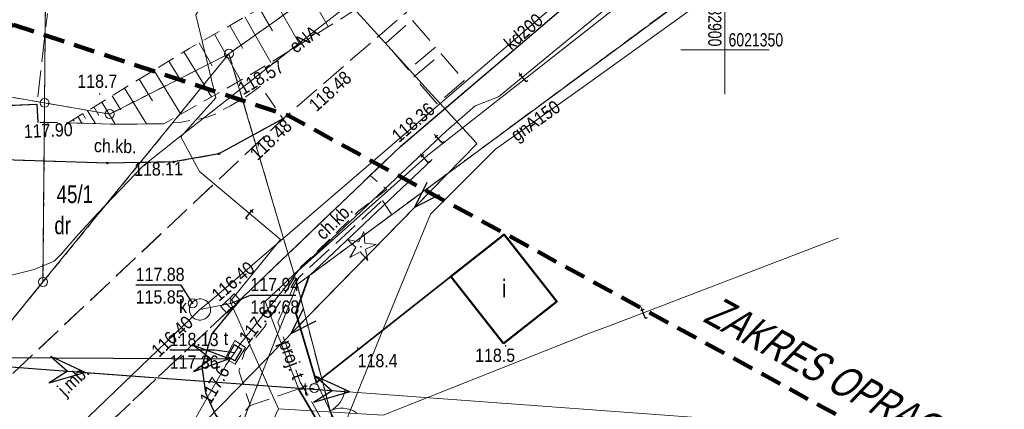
# Model space of a CAD drawing. Header units: metres. Extents: x 6532801 to 6532945, y 6021209 to 6021424.
# Tile 9 of 11: x 6532860 to 6532916, y 6021330 to 6021352. Entities that reach past the tile are written whole.
import ezdxf
from ezdxf.enums import TextEntityAlignment as Align

# ---------------------------------------------------------------- set-up
doc = ezdxf.new("R2010")
doc.units = ezdxf.units.M
doc.header["$MEASUREMENT"] = 0
for name, pattern in [('1.0_0.5', [1.5, 1, -0.5]), ('1.5_0.5', [2, 1.5, -0.5]), ('219-500', [0]), ('4', [1.8, 1.2, -0.6]), ('egkk-500', [2, 1.5, -0.5]), ('egug-500', [1, 0.5, -0.5]), ('otob_500', [0]), ('suep_nn_500', [0]), ('suep_wn_500', [0])]:
    doc.linetypes.add(name, pattern=pattern)
doc.layers.get('0').update_dxf_attribs({"color": 2, "linetype": 'CONTINUOUS', "lineweight": 5})
for name, color, linetype in [('000 Inne (niezydentyfikowane)', 7, 'CONTINUOUS'), ('140-Punkty robocze', 7, 'CONTINUOUS'), ('202-punkt graniczny', 7, 'CONTINUOUS'), ('203-punkt graniczny', 7, 'CONTINUOUS'), ('210-oznaczenie konturu użytku gruntowego', 7, 'CONTINUOUS'), ('211-numer działki ewidencyjnej', 7, 'CONTINUOUS'), ('217-kontur klasyfikacyjny', 7, 'CONTINUOUS'), ('218-kontur użytku gruntowego', 7, 'CONTINUOUS'), ('219-działka ewidencyjna', 7, 'CONTINUOUS'), ('brama', 7, 'CONTINUOUS'), ('budynek', 7, 'CONTINUOUS'), ('budynek-Atr117', 7, 'CONTINUOUS'), ('chodnik', 7, 'CONTINUOUS'), ('chodnik-Atr17', 7, 'CONTINUOUS'), ('drzewo iglaste', 7, 'CONTINUOUS'), ('jezdnia', 7, 'CONTINUOUS'), ('jezdnia-Atr17', 7, 'CONTINUOUS'), ('Komentarz lub etykieta na mapie', 7, 'CONTINUOUS'), ('komora podziemna', 7, 'CONTINUOUS'), ('kratka ściekowa', 7, 'CONTINUOUS'), ('krawężnik', 7, 'CONTINUOUS'), ('Obszar opracowania', 7, 'CONTINUOUS'), ('obudowa ochronna przewodu', 7, 'CONTINUOUS'), ('ogrodzenie trwałe', 7, 'CONTINUOUS'), ('pikieta naturalna', 7, 'CONTINUOUS'), ('pikieta naturalna-Atr2', 7, 'CONTINUOUS'), ('pikieta sztuczna', 7, 'CONTINUOUS'), ('pikieta sztuczna-Atr2', 7, 'CONTINUOUS'), ('przewód elektroenergetyczny niskiego napięcia', 7, 'CONTINUOUS'), ('przewód elektroenergetyczny podziemny', 7, 'CONTINUOUS'), ('przewód elektroenergetyczny podziemny-Atr1', 7, 'CONTINUOUS'), ('przewód elektroenergetyczny wysokiego napięcia', 7, 'CONTINUOUS'), ('przewód gazowy', 7, 'CONTINUOUS'), ('przewód gazowy-Atr1', 7, 'CONTINUOUS'), ('przewód kanalizacyjny', 7, 'CONTINUOUS'), ('przewód kanalizacyjny-Atr1', 7, 'CONTINUOUS'), ('przewód telekomunikacyjny podziemny', 7, 'CONTINUOUS'), ('przewód telekomunikacyjny podziemny - ob. projektowany', 7, 'CONTINUOUS'), ('przewód telekomunikacyjny podziemny - ob. projektowany-Atr1', 7, 'CONTINUOUS'), ('przewód telekomunikacyjny podziemny-Atr1', 7, 'CONTINUOUS'), ('rzędna', 7, 'CONTINUOUS'), ('rzędna-Atr2', 7, 'CONTINUOUS'), ('rzędna-Atr3', 7, 'CONTINUOUS'), ('skarpa nieumocniona', 7, 'CONTINUOUS'), ('słup przewodów napowietrznych', 7, 'CONTINUOUS'), ('Wstawianie ramki sekcyjnej z opisem', 7, 'CONTINUOUS'), ('właz do komory lub kanału - okrągły', 7, 'CONTINUOUS'), ('właz do komory lub kanału - okrągły-Atr17', 7, 'CONTINUOUS'), ('właz do komory lub kanału - prostokątny', 7, 'CONTINUOUS'), ('właz do komory lub kanału - prostokątny-Atr17', 7, 'CONTINUOUS')]:
    doc.layers.add(name, color=color, linetype=linetype)
doc.styles.get("Standard").update_dxf_attribs({"font": 'Working1250', "width": 0.75})
doc.linetypes.add('902-500', pattern='A,3.75,0,[1,ksztalty.shx,S=0.5,R=0,X=0,Y=0],3.75', length=7.5)

# ---------------------------------------------------------------- blocks, each defined once
blk = doc.blocks.new('202')
at = {"color": 0, "linetype": 'Continuous', "lineweight": 0}
blk.add_circle((0, 0), 0.25, dxfattribs=at)
blk = doc.blocks.new('203')
at = {"linetype": 'Continuous', "lineweight": 0}
h = blk.add_hatch(color=0, dxfattribs=at)
edge = h.paths.add_edge_path()
edge.add_arc((0, 0), 0.045, 0, 360)
blk = doc.blocks.new('SUEP3')
at = {"color": 0, "linetype": 'Continuous'}
for p, q in [((12.003, 0), (10.003, 0.75)), ((10.003, 0.75), (11.003, 0)), ((27.003, 0), (25.003, 0.75)), ((25.003, 0.75), (26.003, 0)), ((0, 0), (12.003, 0)), ((12.003, 0), (10.003, -0.75)), ((11.003, 0), (10.003, -0.75)), ((12.003, 0), (27.003, 0)), ((27.003, 0), (25.003, -0.75)), ((26.003, 0), (25.003, -0.75))]:
    blk.add_line(p, q, dxfattribs=at)
blk = doc.blocks.new('SUEP1')
at = {"color": 0, "linetype": 'Continuous'}
for p, q in [((0, 0), (5, 0)), ((5, 0), (3.5, 0.5)), ((5, 0), (3.5, -0.5)), ((5, 0), (15, 0)), ((15, 0), (13.5, 0.5)), ((15, 0), (13.5, -0.5))]:
    blk.add_line(p, q, dxfattribs=at)
blk = doc.blocks.new('PW01')
at = {"linetype": 'Continuous', "lineweight": 13}
h = blk.add_hatch(color=0, dxfattribs=at)
edge = h.paths.add_edge_path()
edge.add_arc((0, 0), 0.045, 0, 360)
blk = doc.blocks.new('SUPWP')
at = {"color": 0, "linetype": 'Continuous'}
blk.add_lwpolyline([(-0.375, -0.25), (0.375, -0.25), (0.375, 0.25), (-0.375, 0.25)], close=True, dxfattribs=at)
blk = doc.blocks.new('OK02')
at = {"color": 0, "linetype": 'Continuous', "lineweight": 0}
for centre, start, end in [((-1.5, 0), 0, 60), ((1.5, 0), 120, 180)]:
    blk.add_arc(centre, 1.5, start, end, dxfattribs=at)
blk = doc.blocks.new('OP011')
at = {"linetype": 'Continuous', "lineweight": 13}
h = blk.add_hatch(color=0, dxfattribs=at)
edge = h.paths.add_edge_path()
edge.add_arc((0, 0), 0.05, 0, 360)
at = {"color": 0, "linetype": 'Continuous', "lineweight": 13}
for p, q in [((-0.283, 0.093), (-0.512, 0.706)), ((-0.512, 0.706), (0, 0.299)), ((0, 0.299), (0.512, 0.706)), ((0.512, 0.706), (0.283, 0.093)), ((-0.828, -0.268), (-0.283, 0.093)), ((0.283, 0.093), (0.828, -0.268)), ((-0.175, -0.24), (-0.828, -0.268)), ((0, -0.87), (-0.175, -0.24)), ((0.175, -0.24), (0, -0.87)), ((0.828, -0.268), (0.175, -0.24))]:
    blk.add_line(p, q, dxfattribs=at)
blk = doc.blocks.new('US22')
at = {"color": 0, "linetype": 'Continuous', "lineweight": 13}
blk.add_circle((0, 0), 0.25, dxfattribs=at)
blk = doc.blocks.new('US05')
at = {"color": 0, "linetype": 'Continuous', "lineweight": 13}
for p, q in [((-0.525, -0.25), (-0.525, 0.25)), ((-0.525, 0.25), (-0.175, 0.25)), ((-0.175, -0.25), (-0.175, 0.25)), ((-0.175, 0.25), (0.175, 0.25)), ((0.175, -0.25), (0.175, 0.25)), ((0.175, 0.25), (0.525, 0.25)), ((0.525, -0.25), (0.525, 0.25)), ((-0.525, -0.25), (-0.175, -0.25)), ((-0.175, -0.25), (0.175, -0.25)), ((0.175, -0.25), (0.525, -0.25))]:
    blk.add_line(p, q, dxfattribs=at)
blk = doc.blocks.new('US15')
at = {"color": 0, "linetype": 'Continuous', "lineweight": 13}
blk.add_circle((0, 0), 0.25, dxfattribs=at)
blk = doc.blocks.new('PIKIETA')
at = {"color": 0}
blk.add_circle((0, 0), 0.045, dxfattribs=at)

msp = doc.modelspace()

# ---------------------------------------------------------------- linework, layer by layer
at = {"layer": '000 Inne (niezydentyfikowane)', "color": 7, "linetype": 'Continuous', "lineweight": 13}
for p, q in [((6532876.17, 6021353.76), (6532877.58, 6021351.32)), ((6532874.54, 6021352.83), (6532875.97, 6021350.32)), ((6532873.7, 6021352.35), (6532874.43, 6021351.08)), ((6532872.86, 6021351.87), (6532874.33, 6021349.3)), ((6532872.01, 6021351.39), (6532872.75, 6021350.09)), ((6532871.15, 6021350.89), (6532872.63, 6021348.29)), ((6532870.28, 6021350.4), (6532871.02, 6021349.1)), ((6532869.42, 6021349.89), (6532870.98, 6021347.35)), ((6532868.57, 6021349.37), (6532869.34, 6021348.12)), ((6532867.73, 6021348.86), (6532869.25, 6021346.37)), ((6532866.07, 6021347.84), (6532867.31, 6021345.82)), ((6532866.89, 6021348.35), (6532867.65, 6021347.12)), ((6532865.36, 6021347.41), (6532865.85, 6021346.61)), ((6532864.33, 6021346.78), (6532864.62, 6021346.3)), ((6532864.78, 6021347.06), (6532865.54, 6021345.81)), ((6532863.44, 6021346.23), (6532863.66, 6021345.86)), ((6532863.71, 6021346.4), (6532863.87, 6021346.12)), ((6532863.97, 6021346.56), (6532864.42, 6021345.84)), ((6532862.9, 6021345.9), (6532862.91, 6021345.89)), ((6532863.17, 6021346.07), (6532863.23, 6021345.97))]:
    msp.add_line(p, q, dxfattribs=at)
at = {"layer": '217-kontur klasyfikacyjny', "color": 92, "linetype": 'egkk-500', "lineweight": 18, "flags": 128}
for points in [[(6532914.647, 6021365.41), (6532875.82, 6021336.74)], [(6532875.82, 6021336.74), (6532878.17, 6021327.74)]]:
    msp.add_lwpolyline(points, dxfattribs=at)
at = {"layer": '218-kontur użytku gruntowego', "color": 3, "linetype": 'egug-500', "lineweight": 18, "flags": 128}
for points in [[(6532861.55, 6021347.01), (6532861.708, 6021365.41)], [(6532861.708, 6021365.41), (6532861.55, 6021347.01)], [(6532871.97, 6021349.79), (6532893.988, 6021365.41)], [(6532893.988, 6021365.41), (6532871.97, 6021349.79)], [(6532914.647, 6021365.41), (6532875.82, 6021336.74)], [(6532875.82, 6021336.74), (6532914.647, 6021365.41)], [(6532861.55, 6021347.01), (6532846.06, 6021349.67)], [(6532846.06, 6021349.67), (6532861.55, 6021347.01)], [(6532861.46, 6021336.89), (6532871.97, 6021349.79)], [(6532871.97, 6021349.79), (6532861.46, 6021336.89)], [(6532871.97, 6021349.79), (6532865.23, 6021346.38)], [(6532865.23, 6021346.38), (6532871.97, 6021349.79)], [(6532875.82, 6021336.74), (6532871.97, 6021349.79)], [(6532871.97, 6021349.79), (6532875.82, 6021336.74)], [(6532861.46, 6021336.89), (6532861.55, 6021347.01)], [(6532861.55, 6021347.01), (6532861.46, 6021336.89)], [(6532865.23, 6021346.38), (6532861.55, 6021347.01)], [(6532861.55, 6021347.01), (6532865.23, 6021346.38)], [(6532853.18, 6021326.72), (6532861.46, 6021336.89)], [(6532861.46, 6021336.89), (6532853.18, 6021326.72)], [(6532868.7, 6021318.75), (6532875.82, 6021336.74)], [(6532875.82, 6021336.74), (6532868.7, 6021318.75)], [(6532875.82, 6021336.74), (6532878.17, 6021327.74)], [(6532878.17, 6021327.74), (6532875.82, 6021336.74)]]:
    msp.add_lwpolyline(points, dxfattribs=at)
at = {"layer": '219-działka ewidencyjna', "color": 7, "linetype": '219-500', "lineweight": 18, "flags": 128}
for points in [[(6532861.55, 6021347.01), (6532861.708, 6021365.41)], [(6532893.988, 6021365.41), (6532871.97, 6021349.79)], [(6532875.82, 6021336.74), (6532914.658, 6021365.41)], [(6532846.06, 6021349.67), (6532861.55, 6021347.01)], [(6532861.46, 6021336.89), (6532871.97, 6021349.79)], [(6532865.23, 6021346.38), (6532871.97, 6021349.79)], [(6532875.82, 6021336.74), (6532871.97, 6021349.79)], [(6532861.46, 6021336.89), (6532861.55, 6021347.01)], [(6532861.55, 6021347.01), (6532865.23, 6021346.38)], [(6532853.18, 6021326.72), (6532861.46, 6021336.89)], [(6532875.82, 6021336.74), (6532868.7, 6021318.75)], [(6532875.82, 6021336.74), (6532878.17, 6021327.74)]]:
    msp.add_lwpolyline(points, dxfattribs=at)
at = {"layer": 'brama', "color": 7, "linetype": 'otob_500', "lineweight": 18, "flags": 128}
msp.add_lwpolyline([(6532876.91, 6021331.2), (6532878.46, 6021328.01)], dxfattribs=at)
at = {"layer": 'budynek', "color": 7, "linetype": 'Continuous', "lineweight": 50, "flags": 128}
msp.add_lwpolyline([(6532887.49, 6021333.41), (6532890.5, 6021335.78), (6532887.52, 6021339.57), (6532884.51, 6021337.19)], close=True, dxfattribs=at)
at = {"layer": 'chodnik', "color": 7, "linetype": '1.0_0.5', "lineweight": 18, "flags": 128}
for points in [[(6532861.17, 6021345.9), (6532861.12, 6021346.94), (6532858.16, 6021346.81), (6532858.14, 6021346.05), (6532850.06, 6021346.18), (6532848.38, 6021345.63), (6532847.33, 6021348.43), (6532841.72, 6021346.25), (6532842.77, 6021343.54), (6532840.01, 6021342.42), (6532840.64, 6021340.83), (6532847.82, 6021343.6), (6532848.86, 6021343.98), (6532849.88, 6021344.09), (6532865.09, 6021343.61), (6532868.84, 6021343.67), (6532871.4, 6021344.13), (6532875.02, 6021346.1), (6532873.77, 6021347.97), (6532872.93, 6021347.36), (6532872.06, 6021346.85), (6532871.62, 6021346.62), (6532871.18, 6021346.38), (6532870.74, 6021346.21), (6532870.26, 6021346.09), (6532869.28, 6021345.93), (6532868.28, 6021345.82), (6532867.79, 6021345.82), (6532865.26, 6021345.81), (6532862.88, 6021345.89)], [(6532871.01, 6021333.96), (6532870.44, 6021332.11), (6532870.64, 6021330.62), (6532871.18, 6021329.42), (6532871.85, 6021328.53), (6532873.17, 6021329.9), (6532872.53, 6021331.87), (6532872.86, 6021332.98), (6532873.95, 6021334.31), (6532876.02, 6021337.72), (6532879.32, 6021340.92), (6532880.89, 6021342.11), (6532879.94, 6021342.91), (6532872.74, 6021336.02), (6532872.72, 6021336), (6532872.06, 6021335.23)]]:
    msp.add_lwpolyline(points, close=True, dxfattribs=at)
at = {"layer": 'jezdnia', "color": 7, "linetype": '1.5_0.5', "lineweight": 18, "flags": 128}
for points in [[(6532801.05, 6021268.862), (6532803.7, 6021271.32), (6532811.18, 6021278.28), (6532816.39, 6021283.03), (6532830.67, 6021296.37), (6532842.79, 6021307.81), (6532851.1, 6021315.74), (6532852.34, 6021316.74), (6532853.03, 6021317.44), (6532872.74, 6021336.02), (6532881.68, 6021344.57), (6532891.36, 6021352.81), (6532901.93, 6021360.89), (6532908.313, 6021365.41)], [(6532898.658, 6021365.41), (6532898.53, 6021365.32), (6532887.59, 6021356.92), (6532878.33, 6021348.98), (6532875.02, 6021346.1), (6532859.1, 6021331.1), (6532845.91, 6021318.56), (6532831.36, 6021304.96), (6532827.14, 6021301.06), (6532815.19, 6021290.02), (6532807.26, 6021282.59), (6532801.05, 6021276.516)], [(6532858.947, 6021365.41), (6532858.74, 6021352.57), (6532858.16, 6021346.81), (6532861.12, 6021346.94), (6532861.71, 6021352.06)]]:
    msp.add_lwpolyline(points, dxfattribs=at)
for points in [[(6532882.12, 6021348.87), (6532880.83, 6021350.39), (6532882.33, 6021351.69), (6532883.65, 6021350.17)], [(6532883.74, 6021346.96), (6532882.42, 6021348.49), (6532883.97, 6021349.78), (6532885.26, 6021348.27)], [(6532875.02, 6021346.1), (6532871.4, 6021344.13), (6532868.84, 6021343.67), (6532865.09, 6021343.61), (6532849.88, 6021344.09), (6532848.86, 6021343.98), (6532847.82, 6021343.6), (6532847.82, 6021343.6), (6532840.64, 6021340.83), (6532836.87, 6021336.06), (6532834.74, 6021331.03), (6532832.84, 6021326.21), (6532832.33, 6021323), (6532832.1, 6021316.4), (6532831.36, 6021304.96), (6532845.91, 6021318.56), (6532842.53, 6021319.09), (6532840.03, 6021319.68), (6532839.09, 6021321.4), (6532839.05, 6021326.11), (6532840.86, 6021331.48), (6532844, 6021335.19), (6532848.43, 6021336.65), (6532850.95, 6021336.36), (6532858.46, 6021334.52), (6532859.1, 6021331.1)], [(6532852.34, 6021316.74), (6532855.46, 6021318.82), (6532860.32, 6021320.74), (6532866.19, 6021321.83), (6532871.87, 6021321.67), (6532880.33, 6021319.21), (6532882.23, 6021324.91), (6532877.08, 6021326.56), (6532873.67, 6021327.55), (6532871.85, 6021328.53), (6532871.18, 6021329.42), (6532870.64, 6021330.62), (6532870.44, 6021332.11), (6532871.01, 6021333.96), (6532872.06, 6021335.23), (6532872.72, 6021336), (6532853.03, 6021317.44)], [(6532871.85, 6021328.53), (6532873.67, 6021327.55), (6532877.08, 6021326.56), (6532878.46, 6021328.01), (6532876.91, 6021331.2), (6532873.17, 6021329.9)]]:
    msp.add_lwpolyline(points, close=True, dxfattribs=at)
at = {"layer": 'komora podziemna', "color": 34, "linetype": 'Continuous', "lineweight": 18, "flags": 128}
msp.add_lwpolyline([(6532870.82, 6021334.97), (6532870.72, 6021334.88), (6532870.62, 6021334.81), (6532870.51, 6021334.76), (6532870.38, 6021334.73), (6532870.26, 6021334.73), (6532870.13, 6021334.76), (6532870.02, 6021334.81), (6532869.92, 6021334.89), (6532869.84, 6021334.99), (6532869.78, 6021335.1), (6532869.74, 6021335.22), (6532869.73, 6021335.34), (6532869.74, 6021335.46), (6532869.78, 6021335.58), (6532869.85, 6021335.69), (6532869.94, 6021335.79), (6532870.04, 6021335.85), (6532870.15, 6021335.9), (6532870.28, 6021335.93), (6532870.4, 6021335.93), (6532870.53, 6021335.9), (6532870.64, 6021335.85), (6532870.74, 6021335.78), (6532870.83, 6021335.67), (6532870.88, 6021335.56), (6532870.92, 6021335.44), (6532870.93, 6021335.32), (6532870.92, 6021335.2), (6532870.88, 6021335.08)], close=True, dxfattribs=at)
at = {"layer": 'komora podziemna', "color": 30, "linetype": 'Continuous', "lineweight": 18, "flags": 128}
msp.add_lwpolyline([(6532872.31, 6021333.58), (6532872.91, 6021333.19), (6532872.32, 6021332.24), (6532871.75, 6021332.57)], close=True, dxfattribs=at)
at = {"layer": 'krawężnik', "color": 7, "linetype": 'Continuous', "lineweight": 25, "flags": 128}
for points in [[(6532872.74, 6021336.02), (6532881.68, 6021344.57), (6532891.36, 6021352.81), (6532901.93, 6021360.89), (6532908.313, 6021365.41)], [(6532858.14, 6021346.05), (6532858.16, 6021346.81), (6532861.12, 6021346.94), (6532861.17, 6021345.9)], [(6532875.02, 6021346.1), (6532871.4, 6021344.13), (6532868.84, 6021343.67), (6532865.09, 6021343.61), (6532849.88, 6021344.09), (6532848.86, 6021343.98), (6532847.82, 6021343.6), (6532840.64, 6021340.83)], [(6532872.72, 6021336), (6532872.06, 6021335.23), (6532871.01, 6021333.96), (6532870.44, 6021332.11), (6532870.64, 6021330.62), (6532871.18, 6021329.42), (6532871.85, 6021328.53), (6532873.67, 6021327.55), (6532877.08, 6021326.56), (6532882.23, 6021324.91), (6532884.7, 6021324.18), (6532893.64, 6021321.06), (6532902.61, 6021318.08), (6532908.76, 6021316.1)]]:
    msp.add_lwpolyline(points, dxfattribs=at)
at = {"layer": 'Obszar opracowania', "color": 3, "linetype": '4', "lineweight": 200, "flags": 128}
msp.add_lwpolyline([(6532859.8, 6021351.42), (6532875.32, 6021346.3), (6532934.68, 6021313.91), (6532914.26, 6021235.16), (6532815.99, 6021257.34), (6532829.54, 6021340.4)], close=True, dxfattribs=at)
at = {"layer": 'obudowa ochronna przewodu', "color": 7, "linetype": 'Continuous', "lineweight": 35, "flags": 128}
msp.add_lwpolyline([(6532875.91, 6021330.81), (6532878.38, 6021326.65)], dxfattribs=at)
at = {"layer": 'ogrodzenie trwałe', "color": 7, "linetype": '902-500', "lineweight": 35, "flags": 128}
for points in [[(6532876.91, 6021331.2), (6532875.75, 6021335.15), (6532876.5, 6021337.23), (6532883.46, 6021343.82)], [(6532884.51, 6021337.19), (6532876.91, 6021331.2)]]:
    msp.add_lwpolyline(points, dxfattribs=at)
at = {"layer": 'przewód elektroenergetyczny niskiego napięcia', "color": 1, "linetype": 'suep_nn_500', "lineweight": 18, "flags": 128}
msp.add_lwpolyline([(6532885.98, 6021344.69), (6532854.51, 6021312.55)], dxfattribs=at)
at = {"layer": 'przewód elektroenergetyczny podziemny', "color": 1, "linetype": 'Continuous', "lineweight": 18, "flags": 128}
msp.add_lwpolyline([(6532850.14, 6021329.83), (6532851.96, 6021332.19), (6532854.33, 6021334.54), (6532855.64, 6021335.66), (6532856.53, 6021336.25), (6532857.21, 6021336.6), (6532858.43, 6021336.97), (6532860.97, 6021337.59), (6532862.09, 6021338.07), (6532862.51, 6021338.48), (6532863.46, 6021339.6), (6532864.57, 6021340.8), (6532867.12, 6021343.46), (6532869.07, 6021344.99), (6532871.57, 6021346.96), (6532873.71, 6021348.66), (6532878.64, 6021352.5), (6532879, 6021352.37), (6532881.13, 6021350.03), (6532883.22, 6021347.72), (6532885.82, 6021344.89), (6532885.98, 6021344.69)], dxfattribs=at)
at = {"layer": 'przewód elektroenergetyczny wysokiego napięcia', "color": 1, "linetype": 'suep_wn_500', "lineweight": 18, "flags": 128}
msp.add_lwpolyline([(6532931.09, 6021326.81), (6532851.87, 6021332.66)], dxfattribs=at)
at = {"layer": 'przewód gazowy', "color": 52, "linetype": 'Continuous', "lineweight": 18, "flags": 128}
msp.add_lwpolyline([(6532888.97, 6021313.22), (6532887.87, 6021313.72), (6532884.58, 6021314.65), (6532874.11, 6021317.56), (6532874.79, 6021319.61), (6532877.43, 6021326.13), (6532880.42, 6021333.59), (6532883.36, 6021340.73), (6532887.03, 6021344.39), (6532892.02, 6021347.94), (6532898.05, 6021352.27), (6532900.28, 6021353.71), (6532902.2, 6021354.97)], dxfattribs=at)
at = {"layer": 'przewód kanalizacyjny', "color": 34, "linetype": 'Continuous', "lineweight": 18, "flags": 128}
for points in [[(6532801.05, 6021269.565), (6532819.29, 6021286.33), (6532819.8, 6021286.79), (6532820.31, 6021287.28), (6532869.85, 6021334.87), (6532870.33, 6021335.33), (6532870.86, 6021335.77), (6532905.327, 6021365.41)], [(6532872.06, 6021335.68), (6532870.33, 6021335.33)]]:
    msp.add_lwpolyline(points, dxfattribs=at)
at = {"layer": 'przewód telekomunikacyjny podziemny', "color": 30, "linetype": 'Continuous', "lineweight": 18, "flags": 128}
for points in [[(6532874.77, 6021329.72), (6532872.04, 6021335.78), (6532874.89, 6021339.29), (6532870.3, 6021343.14), (6532869.25, 6021345.1), (6532871.22, 6021347.29), (6532870.1, 6021351.98), (6532871.37, 6021354.08), (6532873.73, 6021356.39), (6532877.35, 6021358.4), (6532880.9, 6021360.77), (6532882.84, 6021362.08), (6532889.1, 6021364.34), (6532890.623, 6021365.41)], [(6532910.872, 6021365.41), (6532907.23, 6021362.89), (6532896.57, 6021355.06), (6532887.2, 6021347.36), (6532885.89, 6021346.84), (6532884.24, 6021345.41), (6532874.02, 6021335.78), (6532875.91, 6021330.81), (6532878.38, 6021326.65), (6532888.4, 6021323.26), (6532894.55, 6021320.39), (6532903.32, 6021317.75), (6532917.07, 6021312.96), (6532923.29, 6021311.04), (6532922.36, 6021306.89), (6532922.12, 6021305.85), (6532923.91, 6021305.69), (6532927.7, 6021304.55), (6532933.65, 6021303.03), (6532934.43, 6021302.82), (6532944.55, 6021300.278)], [(6532863.87, 6021318.67), (6532864.37, 6021318.76), (6532870.3, 6021329.59), (6532871.81, 6021332.21), (6532872.29, 6021332.88), (6532872.64, 6021333.43), (6532875.9, 6021337.54), (6532883.2, 6021344.06), (6532894.44, 6021352.9), (6532905.68, 6021361.2), (6532906.09, 6021360.48)], [(6532850.16, 6021310.16), (6532856.63, 6021312.67), (6532869.14, 6021317.38), (6532871.82, 6021323.42), (6532872.23, 6021324.28), (6532872.72, 6021325.34), (6532874.77, 6021329.72), (6532880.69, 6021329.37), (6532892.4, 6021334.01), (6532893.41, 6021334.4), (6532894.5, 6021334.81), (6532906.4, 6021339.37)], [(6532875.91, 6021330.81), (6532876.79, 6021330.89)]]:
    msp.add_lwpolyline(points, dxfattribs=at)
at = {"layer": 'przewód telekomunikacyjny podziemny - ob. projektowany', "color": 30, "linetype": '1.5_0.5', "lineweight": 18, "flags": 128}
for points in [[(6532935.8, 6021294.56), (6532927.62, 6021296.55), (6532931.4, 6021309.79), (6532911.37, 6021315.95), (6532891.07, 6021322.56), (6532888.89, 6021323.53), (6532878.39, 6021327.06), (6532876, 6021331.23), (6532874.73, 6021334.62), (6532875.62, 6021336.63), (6532875.94, 6021337.16), (6532880.64, 6021341.49), (6532881.17, 6021340.69)], [(6532880.64, 6021341.49), (6532881.17, 6021340.69)]]:
    msp.add_lwpolyline(points, dxfattribs=at)
at = {"layer": 'rzędna-Atr2', "color": 7, "flags": 128}
for points in [[(6532869.92, 6021335.68), (6532869.26, 6021336.71), (6532866.699, 6021336.71)], [(6532872.06, 6021335.68), (6532873.18, 6021336.14), (6532875.741, 6021336.14)], [(6532872.29, 6021332.88), (6532871.15, 6021333.03), (6532868.621, 6021333.03)]]:
    msp.add_lwpolyline(points, dxfattribs=at)
at = {"layer": 'skarpa nieumocniona', "color": 7, "linetype": '1.0_0.5', "lineweight": 18, "flags": 128}
msp.add_lwpolyline([(6532896.24, 6021364.42), (6532891.91, 6021361.34), (6532889.02, 6021359.31), (6532883.06, 6021354.83), (6532878.42, 6021351.84), (6532873.27, 6021348.65), (6532868.28, 6021345.82), (6532867.79, 6021345.82), (6532865.26, 6021345.81), (6532862.88, 6021345.89), (6532869.72, 6021350.08), (6532875.05, 6021353.12), (6532881.09, 6021356.59), (6532885.34, 6021360.04), (6532887.78, 6021362), (6532890.5, 6021363.77), (6532892.85, 6021365.41), (6532897.66, 6021365.41)], close=True, dxfattribs=at)
msp.add_lwpolyline([(6532896.24, 6021364.42), (6532891.91, 6021361.34), (6532889.02, 6021359.31), (6532883.06, 6021354.83), (6532878.42, 6021351.84), (6532873.27, 6021348.65), (6532868.28, 6021345.82), (6532867.79, 6021345.82), (6532865.26, 6021345.81), (6532862.88, 6021345.89), (6532869.72, 6021350.08), (6532875.05, 6021353.12), (6532881.09, 6021356.59), (6532885.34, 6021360.04), (6532887.78, 6021362), (6532890.5, 6021363.77), (6532892.85, 6021365.41), (6532897.66, 6021365.41)], close=True, dxfattribs=at)
at = {"layer": 'Wstawianie ramki sekcyjnej z opisem', "color": 7, "linetype": 'Continuous', "lineweight": 13, "flags": 128}
for points in [[(6532900, 6021347.5), (6532900, 6021352.5)], [(6532897.5, 6021350), (6532902.5, 6021350)]]:
    msp.add_lwpolyline(points, dxfattribs=at)

# ---------------------------------------------------------------- block references
at = {"layer": '140-Punkty robocze', "color": 7, "linetype": 'Continuous', "lineweight": 13}
for p in [(6532875.02, 6021346.1), (6532871.4, 6021344.13), (6532865.09, 6021343.61), (6532868.84, 6021343.67)]:
    msp.add_blockref('PIKIETA', p, dxfattribs=at)
at = {"layer": '202-punkt graniczny', "color": 7, "linetype": 'Continuous', "lineweight": 18}
for p in [(6532871.97, 6021349.79), (6532861.55, 6021347.01), (6532865.23, 6021346.38), (6532861.46, 6021336.89)]:
    msp.add_blockref('202', p, dxfattribs=at)
at = {"layer": '203-punkt graniczny', "color": 7, "linetype": 'Continuous', "lineweight": 18}
msp.add_blockref('203', (6532875.82, 6021336.74), dxfattribs=at)
at = {"layer": 'brama', "color": 7, "linetype": 'Continuous', "lineweight": 18, "rotation": 295.915}
msp.add_blockref('OK02', (6532877.685, 6021329.605), dxfattribs=at)
at = {"layer": 'drzewo iglaste', "color": 94, "linetype": 'Continuous', "lineweight": 18, "rotation": 25.931}
msp.add_blockref('OP011', (6532879.43, 6021338.88), dxfattribs=at)
at = {"layer": 'kratka ściekowa', "color": 34, "linetype": 'Continuous', "lineweight": 18, "rotation": 44.20399999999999}
msp.add_blockref('US05', (6532872.06, 6021335.68), dxfattribs=at)
at = {"layer": 'pikieta naturalna', "color": 7, "linetype": 'Continuous', "lineweight": 13}
for p in [(6532864.66, 6021347.51), (6532879.24, 6021333.16), (6532887.6, 6021333.28)]:
    msp.add_blockref('PW01', p, dxfattribs=at)
at = {"layer": 'pikieta sztuczna', "color": 7, "linetype": 'Continuous', "lineweight": 13}
for p in [(6532878.33, 6021348.98), (6532872.93, 6021347.36), (6532875.02, 6021346.1), (6532862.88, 6021345.89), (6532881.68, 6021344.57), (6532868.84, 6021343.67)]:
    msp.add_blockref('PW01', p, dxfattribs=at)
at = {"layer": 'przewód elektroenergetyczny niskiego napięcia', "color": 1, "linetype": 'Continuous', "lineweight": 18, "rotation": 225.603}
msp.add_blockref('SUEP1', (6532885.98, 6021344.69), dxfattribs=at)
at = {"layer": 'przewód elektroenergetyczny wysokiego napięcia', "color": 1, "linetype": 'Continuous', "lineweight": 18}
for p, rotation in [((6532844.97, 6021332.7), 359.668), ((6532851.87, 6021332.66), 355.777)]:
    msp.add_blockref('SUEP3', p, dxfattribs=dict(at, rotation=rotation))
at = {"layer": 'rzędna', "color": 34, "linetype": 'Continuous', "lineweight": 18}
msp.add_blockref('PW01', (6532869.92, 6021335.68), dxfattribs=at)
for p, rotation in [((6532870.86, 6021335.77), 41.1), ((6532872.06, 6021335.68), 44.20399999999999), ((6532869.85, 6021334.87), 44.64699999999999)]:
    msp.add_blockref('PW01', p, dxfattribs=dict(at, rotation=rotation))
at = {"layer": 'rzędna', "color": 30, "linetype": 'Continuous', "lineweight": 18}
for p in [(6532872.64, 6021333.43), (6532872.29, 6021332.88), (6532871.81, 6021332.21)]:
    msp.add_blockref('PW01', p, dxfattribs=at)
at = {"layer": 'słup przewodów napowietrznych', "color": 7, "linetype": 'Continuous', "lineweight": 18}
msp.add_blockref('US15', (6532876.79, 6021330.89), dxfattribs=at)
at = {"layer": 'właz do komory lub kanału - okrągły', "color": 7, "linetype": 'Continuous', "lineweight": 18}
msp.add_blockref('US22', (6532869.92, 6021335.68), dxfattribs=at)
at = {"layer": 'właz do komory lub kanału - prostokątny', "color": 7, "linetype": 'Continuous', "lineweight": 18, "rotation": 239.826}
msp.add_blockref('SUPWP', (6532872.29, 6021332.88), dxfattribs=at)

# ---------------------------------------------------------------- texts
at = {"layer": '210-oznaczenie konturu użytku gruntowego', "color": 3, "linetype": 'Continuous', "lineweight": 18, "width": 0.79}
msp.add_text('dr', height=1, dxfattribs=at).set_placement((6532862.1, 6021339.59))
at = {"layer": '211-numer działki ewidencyjnej', "color": 7, "linetype": 'Continuous', "lineweight": 18, "width": 0.79}
msp.add_text('45/1', height=1, dxfattribs=at).set_placement((6532862.23, 6021342.35), align=Align.TOP_LEFT)
at = {"layer": 'budynek-Atr117', "color": 7, "width": 0.8}
msp.add_text('i', height=1, dxfattribs=at).set_placement((6532887.41, 6021336.02))
at = {"layer": 'chodnik-Atr17', "color": 7, "width": 0.9}
for rotation, p in [(358.264, (6532864.33, 6021344.23)), (44.118, (6532877.31, 6021339.22))]:
    msp.add_text('ch.kb.', height=0.75, rotation=rotation, dxfattribs=at).set_placement(p)
at = {"layer": 'jezdnia-Atr17', "color": 7, "width": 0.9}
msp.add_text('j.mb.', height=0.75, rotation=43.602, dxfattribs=at).set_placement((6532862.72, 6021330.39))
msp.add_text('j.mb.', height=0.75, rotation=43.602, dxfattribs=at).set_placement((6532862.72, 6021330.39))
msp.add_text('j.mb.', height=0.75, rotation=43.602, dxfattribs=at).set_placement((6532862.72, 6021330.39))
msp.add_text('j.mb.', height=0.75, rotation=43.602, dxfattribs=at).set_placement((6532862.72, 6021330.39))
msp.add_text('j.mb.', height=0.75, rotation=43.602, dxfattribs=at).set_placement((6532862.72, 6021330.39))
msp.add_text('j.mb.', height=0.75, rotation=43.602, dxfattribs=at).set_placement((6532862.72, 6021330.39))
at = {"layer": 'Komentarz lub etykieta na mapie', "color": 3, "linetype": 'Continuous', "lineweight": 35, "oblique": 15, "width": 0.79}
msp.add_text('ZAKRES OPRACOWANIA', height=1.75, rotation=-28.619, dxfattribs=at).set_placement((6532898.69, 6021334.69))
at = {"layer": 'pikieta naturalna-Atr2', "color": 7, "width": 0.9}
for s, p in [('118.7', (6532863.4, 6021347.86)), ('118.4', (6532879.24, 6021332.07)), ('118.5', (6532885.88, 6021332.37))]:
    msp.add_text(s, height=0.75, dxfattribs=at).set_placement(p)
at = {"layer": 'pikieta sztuczna-Atr2', "color": 7, "width": 0.9}
for s, rotation, p in [('118.57', 30.379, (6532872.39, 6021348.08)), ('117.90', 2.515, (6532860.36, 6021345.77)), ('118.48', 43.296, (6532873.07, 6021344.26)), ('118.11', 0.917, (6532866.6, 6021343.63))]:
    msp.add_text(s, height=0.75, rotation=rotation, dxfattribs=at).set_placement(p, align=Align.TOP_LEFT)
for s, rotation, p in [('118.48', 42.089, (6532876.91, 6021346.47)), ('118.36', 40.406, (6532881.57, 6021344.73))]:
    msp.add_text(s, height=0.75, rotation=rotation, dxfattribs=at).set_placement(p)
at = {"layer": 'przewód elektroenergetyczny podziemny-Atr1', "color": 1, "width": 0.9}
msp.add_text('eNA', height=0.75, rotation=37.915, dxfattribs=at).set_placement((6532875.52, 6021350.07), align=Align.MIDDLE_LEFT)
at = {"layer": 'przewód gazowy-Atr1', "color": 40, "width": 0.9}
msp.add_text('gnA150', height=0.75, rotation=35.429, dxfattribs=at).set_placement((6532888.02, 6021345.1), align=Align.MIDDLE_LEFT)
at = {"layer": 'przewód kanalizacyjny-Atr1', "color": 34, "width": 0.9}
msp.add_text('kd200', height=0.75, rotation=40.694, dxfattribs=at).set_placement((6532887.68, 6021350.24), align=Align.MIDDLE_LEFT)
at = {"layer": 'przewód telekomunikacyjny podziemny - ob. projektowany-Atr1', "color": 30, "width": 0.9}
msp.add_text('proj. t', height=0.75, rotation=290.537, dxfattribs=at).set_placement((6532875.13, 6021333.56), align=Align.MIDDLE_LEFT)
at = {"layer": 'przewód telekomunikacyjny podziemny-Atr1', "color": 30, "width": 0.9}
for rotation, p in [(39.413, (6532888.46, 6021348.39)), (43.297, (6532883.71, 6021344.91)), (41.77, (6532882.92, 6021343.81)), (-39.989, (6532873.05, 6021340.84)), (20.966, (6532895.27, 6021335.11)), (5.194, (6532876.18, 6021330.83))]:
    msp.add_text('t', height=0.75, rotation=rotation, dxfattribs=at).set_placement(p, align=Align.MIDDLE_LEFT)
at = {"layer": 'rzędna-Atr2', "color": 34, "width": 0.9}
for rotation, p in [(40.683, (6532871.15, 6021336.03)), (43.849, (6532867.76, 6021332.86))]:
    msp.add_text('116.40', height=0.75, rotation=rotation, dxfattribs=at).set_placement(p, align=Align.MIDDLE_LEFT)
for s, p in [('117.88', (6532866.699, 6021336.718)), ('117.94', (6532873.18, 6021336.147))]:
    msp.add_text(s, height=0.75, dxfattribs=at).set_placement(p, align=Align.BOTTOM_LEFT)
at = {"layer": 'rzędna-Atr2', "color": 30, "width": 0.9}
for rotation, p in [(51.579, (6532872.76, 6021333.58)), (60.044, (6532870.59, 6021330.09))]:
    msp.add_text('117.6', height=0.75, rotation=rotation, dxfattribs=at).set_placement(p, align=Align.MIDDLE_LEFT)
msp.add_text('118.13', height=0.75, dxfattribs=at).set_placement((6532868.621, 6021333.038), align=Align.BOTTOM_LEFT)
at = {"layer": 'rzędna-Atr3', "color": 34, "width": 0.9}
for s, p in [('115.85', (6532866.699, 6021335.442)), ('115.68', (6532873.18, 6021334.872))]:
    msp.add_text(s, height=0.75, dxfattribs=at).set_placement(p, align=Align.BOTTOM_LEFT)
at = {"layer": 'rzędna-Atr3', "color": 30, "width": 0.9}
msp.add_text('117.36', height=0.75, dxfattribs=at).set_placement((6532868.621, 6021331.763), align=Align.BOTTOM_LEFT)
at = {"layer": 'Wstawianie ramki sekcyjnej z opisem', "color": 7, "linetype": 'Continuous', "lineweight": 13, "width": 0.79}
msp.add_text('6532900', height=0.75, rotation=270, dxfattribs=at).set_placement((6532899.05, 6021350.2), align=Align.RIGHT)
msp.add_text('6021350', height=0.75, rotation=0.001, dxfattribs=at).set_placement((6532900.2, 6021350.2))
at = {"layer": 'właz do komory lub kanału - okrągły-Atr17', "color": 7, "width": 0.9}
msp.add_text('k', height=0.75, dxfattribs=at).set_placement((6532869.15, 6021335.13))
at = {"layer": 'właz do komory lub kanału - prostokątny-Atr17', "color": 7, "width": 0.9}
msp.add_text('t', height=0.75, dxfattribs=at).set_placement((6532871.67, 6021333.33))

doc.saveas('drawing.dxf')
